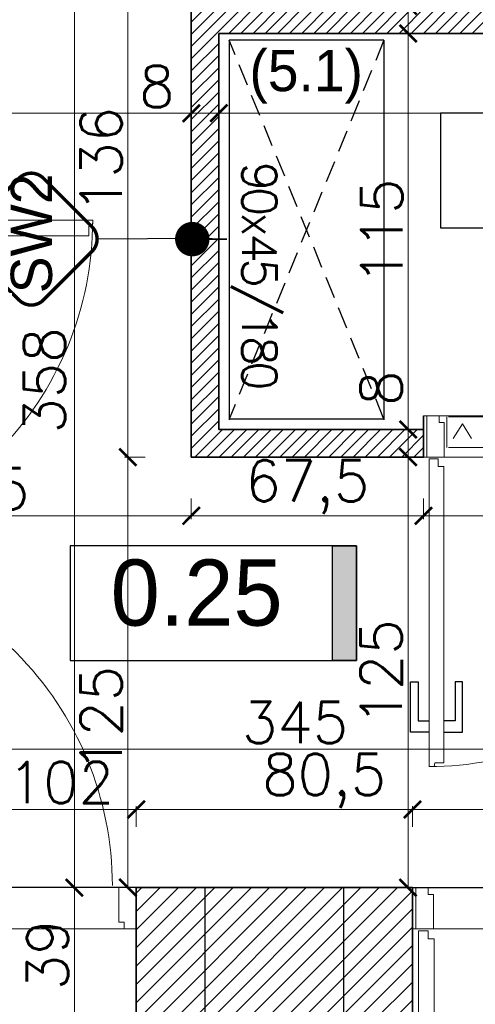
# Model space of a CAD drawing. Header units: millimetres. Extents: x -587 to 33545, y -26688 to 22494.
# Tile 151 of 256: x 9334 to 9467, y 10806 to 11092. Entities that reach past the tile are written whole.
import ezdxf
from ezdxf.lldxf.tags import DXFTag

# ---------------------------------------------------------------- set-up
doc = ezdxf.new("R2010")
doc.units = ezdxf.units.MM
doc.header["$MEASUREMENT"] = 0
doc.linetypes.add('DASHED2', pattern=[9.525, 6.35, -3.175])
for name, color, linetype, lineweight in [('_IS_EKO_kratki transferowe', 160, 'Continuous', 15), ('A_istniejące ściany', 7, 'Continuous', 35), ('A_l.przerywana', 250, 'ICAD_ISO03W100', 9), ('A_projektowane sciany', 5, 'Continuous', 35), ('l.wypełnien', 253, 'Continuous', 5), ('wymiarowanie', 176, 'Continuous', 9)]:
    doc.layers.add(name, color=color, linetype=linetype, lineweight=lineweight)
for name, color, linetype in [('D-opis-elewacja', 104, 'Continuous'), ('D-opis-elewacje', 104, 'Continuous'), ('stolarka', 1, 'Continuous'), ('tabelki opis', 7, 'Continuous'), ('TECHNOLOGIA KUCHNI', 3, 'Continuous')]:
    doc.layers.add(name, color=color, linetype=linetype)
doc.styles.add('ROMANS', font='romans')
doc.styles.add('styl2', font='simplex.shx')
tags = doc.linetypes.add('ICAD_ISO03W100', pattern=[30, 12, -18]).pattern_tags.tags
tags[6:7] = [DXFTag(74, 4), DXFTag(75, 0), DXFTag(340, '0'), DXFTag(46, 1.0), DXFTag(50, 0.0), DXFTag(44, 0.0), DXFTag(45, 0.0)]
tags[4:5] = [DXFTag(74, 4), DXFTag(75, 0), DXFTag(340, '0'), DXFTag(46, 1.0), DXFTag(50, 0.0), DXFTag(44, 0.0), DXFTag(45, 0.0)]
doc.dimstyles.new('Skala 1-50', dxfattribs={"dimtxt": 12, "dimasz": 5, "dimexe": 1, "dimexo": 1, "dimgap": 1.5, "dimtad": 1, "dimdec": 1, "dimrnd": 0.5, "dimtxsty": 'styl2', "dimblk": 'ARCHTICK', "dimcen": 5, "dimadec": 0, "dimazin": 0, "dimtfac": 1, "dimtdec": 1, "dimtmove": 1, "dimatfit": 3, "dimldrblk": 'ARCHTICK', "dimfxl": 5, "dimfxlon": 1, "dimlwd": -1, "dimlwe": -1, "dimarcsym": 0})

# ---------------------------------------------------------------- blocks, each defined once
blk = doc.blocks.new('_ArchTick')
at = {"color": 0, "linetype": 'ByBlock', "const_width": 0.15}
blk.add_lwpolyline([(-0.5, -0.5), (0.5, 0.5)], dxfattribs=at)
blk = doc.blocks.new('*D5640')
at = {"layer": 'Defpoints', "color": 0}
for p in [(9384.19, 11064.43), (9259.19, 11050.49), (9384.19, 11046.82)]:
    blk.add_point(p, dxfattribs=at)
at = {"layer": 'wymiarowanie', "color": 0}
for p, q in [((9259.19, 11059.43), (9259.19, 11065.43)), ((9259.19, 11064.43), (9384.19, 11064.43)), ((9384.19, 11059.43), (9384.19, 11065.43))]:
    blk.add_line(p, q, dxfattribs=at)
at = {"layer": 'wymiarowanie', "color": 0, "xscale": 5, "yscale": 5, "zscale": 5, "rotation": 180}
blk.add_blockref('_ArchTick', (9259.19, 11064.43), dxfattribs=at)
at = {"layer": 'wymiarowanie', "color": 0, "xscale": 5, "yscale": 5, "zscale": 5}
blk.add_blockref('_ArchTick', (9384.19, 11064.43), dxfattribs=at)
at = {"layer": 'wymiarowanie', "color": 0, "insert": (9316.77, 11072.23), "char_height": 12, "attachment_point": 5, "style": 'styl2'}
blk.add_mtext('125', dxfattribs=at)
blk = doc.blocks.new('*D5641')
at = {"layer": 'Defpoints', "color": 0}
for p in [(9392.19, 11064.43), (9392.19, 11051.26), (9384.19, 11046.82)]:
    blk.add_point(p, dxfattribs=at)
at = {"layer": 'wymiarowanie', "color": 0}
for p, q in [((9384.19, 11059.43), (9384.19, 11065.43)), ((9384.19, 11064.43), (9392.19, 11064.43)), ((9392.19, 11059.43), (9392.19, 11065.43))]:
    blk.add_line(p, q, dxfattribs=at)
at = {"layer": 'wymiarowanie', "color": 0, "xscale": 5, "yscale": 5, "zscale": 5, "rotation": 180}
blk.add_blockref('_ArchTick', (9384.19, 11064.43), dxfattribs=at)
at = {"layer": 'wymiarowanie', "color": 0, "xscale": 5, "yscale": 5, "zscale": 5}
blk.add_blockref('_ArchTick', (9392.19, 11064.43), dxfattribs=at)
at = {"layer": 'wymiarowanie', "color": 0, "insert": (9374.16, 11072.23), "char_height": 12, "attachment_point": 5, "style": 'styl2'}
blk.add_mtext('8', dxfattribs=at)
blk = doc.blocks.new('*D5642')
at = {"layer": 'Defpoints', "color": 0}
for p in [(9604.19, 11064.43), (9392.19, 11051.26), (9604.19, 11035.77)]:
    blk.add_point(p, dxfattribs=at)
at = {"layer": 'wymiarowanie', "color": 0}
for p, q in [((9392.19, 11059.43), (9392.19, 11065.43)), ((9392.19, 11064.43), (9604.19, 11064.43)), ((9604.19, 11059.43), (9604.19, 11065.43))]:
    blk.add_line(p, q, dxfattribs=at)
at = {"layer": 'wymiarowanie', "color": 0, "xscale": 5, "yscale": 5, "zscale": 5, "rotation": 180}
blk.add_blockref('_ArchTick', (9392.19, 11064.43), dxfattribs=at)
at = {"layer": 'wymiarowanie', "color": 0, "xscale": 5, "yscale": 5, "zscale": 5}
blk.add_blockref('_ArchTick', (9604.19, 11064.43), dxfattribs=at)
at = {"layer": 'wymiarowanie', "color": 0, "insert": (9498.19, 11072.08), "char_height": 12, "attachment_point": 5, "style": 'styl2'}
blk.add_mtext('212', dxfattribs=at)
blk = doc.blocks.new('*D5897')
at = {"layer": 'Defpoints', "color": 0}
for p in [(9449.19, 11095.59), (9447.18, 11087.59), (9463.78, 11087.59)]:
    blk.add_point(p, dxfattribs=at)
at = {"layer": 'wymiarowanie', "color": 0}
for p, q in [((9447.18, 11095.59), (9447.18, 11116.07)), ((9448.19, 11095.59), (9446.18, 11095.59)), ((9447.18, 11095.59), (9447.18, 11087.59)), ((9452.18, 11087.59), (9446.18, 11087.59))]:
    blk.add_line(p, q, dxfattribs=at)
at = {"layer": 'wymiarowanie', "color": 0, "xscale": 5, "yscale": 5, "zscale": 5}
for p, rotation in [((9447.18, 11095.59), 90), ((9447.18, 11087.59), 270)]:
    blk.add_blockref('_ArchTick', p, dxfattribs=dict(at, rotation=rotation))
at = {"layer": 'wymiarowanie', "color": 0, "insert": (9439.38, 11110.51), "char_height": 12, "attachment_point": 5, "rotation": 90, "style": 'styl2'}
blk.add_mtext('8', dxfattribs=at)
blk = doc.blocks.new('*D5898')
at = {"layer": 'Defpoints', "color": 0}
for p in [(9463.78, 11087.59), (9437.46, 10972.59), (9447.18, 10972.59)]:
    blk.add_point(p, dxfattribs=at)
at = {"layer": 'wymiarowanie', "color": 0}
for p, q in [((9452.18, 11087.59), (9446.18, 11087.59)), ((9447.18, 11087.59), (9447.18, 10972.59)), ((9442.18, 10972.59), (9448.18, 10972.59))]:
    blk.add_line(p, q, dxfattribs=at)
at = {"layer": 'wymiarowanie', "color": 0, "xscale": 5, "yscale": 5, "zscale": 5}
for p, rotation in [((9447.18, 11087.59), 90), ((9447.18, 10972.59), 270)]:
    blk.add_blockref('_ArchTick', p, dxfattribs=dict(at, rotation=rotation))
at = {"layer": 'wymiarowanie', "color": 0, "insert": (9439.53, 11030.09), "char_height": 12, "attachment_point": 5, "rotation": 90, "style": 'styl2'}
blk.add_mtext('115', dxfattribs=at)
blk = doc.blocks.new('*D5899')
at = {"layer": 'Defpoints', "color": 0}
for p in [(9437.46, 10972.59), (9417.91, 10964.59), (9447.18, 10964.59)]:
    blk.add_point(p, dxfattribs=at)
at = {"layer": 'wymiarowanie', "color": 0}
for p, q in [((9447.18, 10972.59), (9447.18, 10990.15)), ((9442.18, 10972.59), (9448.18, 10972.59)), ((9447.18, 10972.59), (9447.18, 10964.59)), ((9442.18, 10964.59), (9448.18, 10964.59))]:
    blk.add_line(p, q, dxfattribs=at)
at = {"layer": 'wymiarowanie', "color": 0, "xscale": 5, "yscale": 5, "zscale": 5}
for p, rotation in [((9447.18, 10972.59), 90), ((9447.18, 10964.59), 270)]:
    blk.add_blockref('_ArchTick', p, dxfattribs=dict(at, rotation=rotation))
at = {"layer": 'wymiarowanie', "color": 0, "insert": (9439.38, 10984.59), "char_height": 12, "attachment_point": 5, "rotation": 90, "style": 'styl2'}
blk.add_mtext('8', dxfattribs=at)
blk = doc.blocks.new('*D5900')
at = {"layer": 'Defpoints', "color": 0}
for p in [(9417.91, 10964.59), (9425.97, 10839.59), (9447.18, 10839.59)]:
    blk.add_point(p, dxfattribs=at)
at = {"layer": 'wymiarowanie', "color": 0}
for p, q in [((9442.18, 10964.59), (9448.18, 10964.59)), ((9447.18, 10964.59), (9447.18, 10839.59)), ((9442.18, 10839.59), (9448.18, 10839.59))]:
    blk.add_line(p, q, dxfattribs=at)
at = {"layer": 'wymiarowanie', "color": 0, "xscale": 5, "yscale": 5, "zscale": 5}
for p, rotation in [((9447.18, 10964.59), 90), ((9447.18, 10839.59), 270)]:
    blk.add_blockref('_ArchTick', p, dxfattribs=dict(at, rotation=rotation))
at = {"layer": 'wymiarowanie', "color": 0, "insert": (9439.38, 10902.09), "char_height": 12, "attachment_point": 5, "rotation": 90, "style": 'styl2'}
blk.add_mtext('125', dxfattribs=at)
blk = doc.blocks.new('*D5903')
at = {"layer": 'Defpoints', "color": 0}
for p in [(9383.33, 11197.59), (9350.2, 10839.59), (9384.19, 10839.59)]:
    blk.add_point(p, dxfattribs=at)
at = {"layer": 'wymiarowanie', "color": 0}
for p, q in [((9355.2, 11197.59), (9349.2, 11197.59)), ((9350.2, 11197.59), (9350.2, 10839.59)), ((9355.2, 10839.59), (9349.2, 10839.59))]:
    blk.add_line(p, q, dxfattribs=at)
at = {"layer": 'wymiarowanie', "color": 0, "xscale": 5, "yscale": 5, "zscale": 5}
for p, rotation in [((9350.2, 11197.59), 90), ((9350.2, 10839.59), 270)]:
    blk.add_blockref('_ArchTick', p, dxfattribs=dict(at, rotation=rotation))
at = {"layer": 'wymiarowanie', "color": 0, "insert": (9341.53, 10986.86), "char_height": 12, "attachment_point": 5, "rotation": 90, "style": 'styl2'}
blk.add_mtext('358', dxfattribs=at)
blk = doc.blocks.new('*D5910')
at = {"layer": 'Defpoints', "color": 0}
for p in [(9259.19, 10892.08), (9604.19, 10892.08), (9259.19, 10879.75)]:
    blk.add_point(p, dxfattribs=at)
at = {"layer": 'wymiarowanie', "color": 0}
for p, q in [((9259.19, 10884.75), (9259.19, 10878.75)), ((9604.19, 10884.75), (9604.19, 10878.75)), ((9604.19, 10879.75), (9259.19, 10879.75))]:
    blk.add_line(p, q, dxfattribs=at)
at = {"layer": 'wymiarowanie', "color": 0, "xscale": 5, "yscale": 5, "zscale": 5, "rotation": 180}
blk.add_blockref('_ArchTick', (9259.19, 10879.75), dxfattribs=at)
at = {"layer": 'wymiarowanie', "color": 0, "xscale": 5, "yscale": 5, "zscale": 5}
blk.add_blockref('_ArchTick', (9604.19, 10879.75), dxfattribs=at)
at = {"layer": 'wymiarowanie', "color": 0, "insert": (9414.33, 10887.55), "char_height": 12, "attachment_point": 5, "style": 'styl2'}
blk.add_mtext('345', dxfattribs=at)
blk = doc.blocks.new('*D5983')
at = {"layer": 'Defpoints', "color": 0}
for p in [(9384.19, 10964.59), (9259.19, 10960.15), (9384.19, 10947.54)]:
    blk.add_point(p, dxfattribs=at)
at = {"layer": 'wymiarowanie', "color": 0}
for p, q in [((9259.19, 10952.54), (9259.19, 10946.54)), ((9384.19, 10952.54), (9384.19, 10946.54)), ((9259.19, 10947.54), (9384.19, 10947.54))]:
    blk.add_line(p, q, dxfattribs=at)
at = {"layer": 'wymiarowanie', "color": 0, "xscale": 5, "yscale": 5, "zscale": 5, "rotation": 180}
blk.add_blockref('_ArchTick', (9259.19, 10947.54), dxfattribs=at)
at = {"layer": 'wymiarowanie', "color": 0, "xscale": 5, "yscale": 5, "zscale": 5}
blk.add_blockref('_ArchTick', (9384.19, 10947.54), dxfattribs=at)
at = {"layer": 'wymiarowanie', "color": 0, "insert": (9321.69, 10955.35), "char_height": 12, "attachment_point": 5, "style": 'styl2'}
blk.add_mtext('125', dxfattribs=at)
blk = doc.blocks.new('*D5984')
at = {"layer": 'Defpoints', "color": 0}
for p in [(9451.64, 10968.31), (9384.19, 10964.59), (9451.64, 10947.54)]:
    blk.add_point(p, dxfattribs=at)
at = {"layer": 'wymiarowanie', "color": 0}
for p, q in [((9384.19, 10952.54), (9384.19, 10946.54)), ((9451.64, 10952.54), (9451.64, 10946.54)), ((9384.19, 10947.54), (9451.64, 10947.54))]:
    blk.add_line(p, q, dxfattribs=at)
at = {"layer": 'wymiarowanie', "color": 0, "xscale": 5, "yscale": 5, "zscale": 5, "rotation": 180}
blk.add_blockref('_ArchTick', (9384.19, 10947.54), dxfattribs=at)
at = {"layer": 'wymiarowanie', "color": 0, "xscale": 5, "yscale": 5, "zscale": 5}
blk.add_blockref('_ArchTick', (9451.64, 10947.54), dxfattribs=at)
at = {"layer": 'wymiarowanie', "color": 0, "insert": (9417.91, 10955.9), "char_height": 12, "attachment_point": 5, "style": 'styl2'}
blk.add_mtext('67,5', dxfattribs=at)
blk = doc.blocks.new('*D5985')
at = {"layer": 'Defpoints', "color": 0}
for p in [(9543.64, 10970.59), (9451.64, 10968.31), (9543.64, 10947.54)]:
    blk.add_point(p, dxfattribs=at)
at = {"layer": 'wymiarowanie', "color": 0}
for p, q in [((9451.64, 10952.54), (9451.64, 10946.54)), ((9543.64, 10952.54), (9543.64, 10946.54)), ((9451.64, 10947.54), (9543.64, 10947.54))]:
    blk.add_line(p, q, dxfattribs=at)
at = {"layer": 'wymiarowanie', "color": 0, "xscale": 5, "yscale": 5, "zscale": 5, "rotation": 180}
blk.add_blockref('_ArchTick', (9451.64, 10947.54), dxfattribs=at)
at = {"layer": 'wymiarowanie', "color": 0, "xscale": 5, "yscale": 5, "zscale": 5}
blk.add_blockref('_ArchTick', (9543.64, 10947.54), dxfattribs=at)
at = {"layer": 'wymiarowanie', "color": 0, "insert": (9497.64, 10955.35), "char_height": 12, "attachment_point": 5, "style": 'styl2'}
blk.add_mtext('92', dxfattribs=at)
blk = doc.blocks.new('*D5988')
at = {"layer": 'Defpoints', "color": 0}
for p in [(9368.19, 10862.28), (9266.19, 10839.59), (9368.19, 10839.59)]:
    blk.add_point(p, dxfattribs=at)
at = {"layer": 'wymiarowanie', "color": 0}
for p, q in [((9266.19, 10857.28), (9266.19, 10863.28)), ((9266.19, 10862.28), (9368.19, 10862.28)), ((9368.19, 10857.28), (9368.19, 10863.28))]:
    blk.add_line(p, q, dxfattribs=at)
at = {"layer": 'wymiarowanie', "color": 0, "xscale": 5, "yscale": 5, "zscale": 5, "rotation": 180}
blk.add_blockref('_ArchTick', (9266.19, 10862.28), dxfattribs=at)
at = {"layer": 'wymiarowanie', "color": 0, "xscale": 5, "yscale": 5, "zscale": 5}
blk.add_blockref('_ArchTick', (9368.19, 10862.28), dxfattribs=at)
at = {"layer": 'wymiarowanie', "color": 0, "insert": (9346.3, 10870.08), "char_height": 12, "attachment_point": 5, "style": 'styl2'}
blk.add_mtext('102', dxfattribs=at)
blk = doc.blocks.new('*D5989')
at = {"layer": 'Defpoints', "color": 0}
for p in [(9448.47, 10862.28), (9368.19, 10839.59), (9448.47, 10839.59)]:
    blk.add_point(p, dxfattribs=at)
at = {"layer": 'wymiarowanie', "color": 0}
for p, q in [((9368.19, 10857.28), (9368.19, 10863.28)), ((9368.19, 10862.28), (9448.47, 10862.28)), ((9448.47, 10857.28), (9448.47, 10863.28))]:
    blk.add_line(p, q, dxfattribs=at)
at = {"layer": 'wymiarowanie', "color": 0, "xscale": 5, "yscale": 5, "zscale": 5, "rotation": 180}
blk.add_blockref('_ArchTick', (9368.19, 10862.28), dxfattribs=at)
at = {"layer": 'wymiarowanie', "color": 0, "xscale": 5, "yscale": 5, "zscale": 5}
blk.add_blockref('_ArchTick', (9448.47, 10862.28), dxfattribs=at)
at = {"layer": 'wymiarowanie', "color": 0, "insert": (9422.8, 10870.63), "char_height": 12, "attachment_point": 5, "style": 'styl2'}
blk.add_mtext('80,5', dxfattribs=at)
blk = doc.blocks.new('*D5990')
at = {"layer": 'Defpoints', "color": 0}
for p in [(9550.47, 10862.28), (9448.47, 10839.59), (9550.47, 10839.59)]:
    blk.add_point(p, dxfattribs=at)
at = {"layer": 'wymiarowanie', "color": 0}
for p, q in [((9448.47, 10857.28), (9448.47, 10863.28)), ((9448.47, 10862.28), (9550.47, 10862.28)), ((9550.47, 10857.28), (9550.47, 10863.28))]:
    blk.add_line(p, q, dxfattribs=at)
at = {"layer": 'wymiarowanie', "color": 0, "xscale": 5, "yscale": 5, "zscale": 5, "rotation": 180}
blk.add_blockref('_ArchTick', (9448.47, 10862.28), dxfattribs=at)
at = {"layer": 'wymiarowanie', "color": 0, "xscale": 5, "yscale": 5, "zscale": 5}
blk.add_blockref('_ArchTick', (9550.47, 10862.28), dxfattribs=at)
at = {"layer": 'wymiarowanie', "color": 0, "insert": (9520.89, 10870.08), "char_height": 12, "attachment_point": 5, "style": 'styl2'}
blk.add_mtext('102', dxfattribs=at)
blk = doc.blocks.new('*D6151')
at = {"layer": 'Defpoints', "color": 0}
for p in [(9368.19, 10839.59), (9350.2, 10800.59), (9368.19, 10800.59)]:
    blk.add_point(p, dxfattribs=at)
at = {"layer": 'wymiarowanie', "color": 0}
for p, q in [((9355.2, 10839.59), (9349.2, 10839.59)), ((9350.2, 10839.59), (9350.2, 10800.59)), ((9355.2, 10800.59), (9349.2, 10800.59))]:
    blk.add_line(p, q, dxfattribs=at)
at = {"layer": 'wymiarowanie', "color": 0, "xscale": 5, "yscale": 5, "zscale": 5}
for p, rotation in [((9350.2, 10839.59), 90), ((9350.2, 10800.59), 270)]:
    blk.add_blockref('_ArchTick', p, dxfattribs=dict(at, rotation=rotation))
at = {"layer": 'wymiarowanie', "color": 0, "insert": (9342.4, 10820.09), "char_height": 12, "attachment_point": 5, "rotation": 90, "style": 'styl2'}
blk.add_mtext('39', dxfattribs=at)
blk = doc.blocks.new('*D6157')
at = {"layer": 'Defpoints', "color": 0}
for p in [(9365.76, 10964.59), (9388.19, 10964.59), (9388.19, 10839.59)]:
    blk.add_point(p, dxfattribs=at)
at = {"layer": 'wymiarowanie', "color": 0}
for p, q in [((9370.76, 10964.59), (9364.76, 10964.59)), ((9365.76, 10839.59), (9365.76, 10964.59)), ((9370.76, 10839.59), (9364.76, 10839.59))]:
    blk.add_line(p, q, dxfattribs=at)
at = {"layer": 'wymiarowanie', "color": 0, "xscale": 5, "yscale": 5, "zscale": 5}
for p, rotation in [((9365.76, 10964.59), 90), ((9365.76, 10839.59), 270)]:
    blk.add_blockref('_ArchTick', p, dxfattribs=dict(at, rotation=rotation))
at = {"layer": 'wymiarowanie', "color": 0, "insert": (9357.96, 10888.58), "char_height": 12, "attachment_point": 5, "rotation": 90, "style": 'styl2'}
blk.add_mtext('125', dxfattribs=at)
blk = doc.blocks.new('*D6158')
at = {"layer": 'Defpoints', "color": 0}
for p in [(9365.76, 11100.59), (9388.02, 11100.59), (9388.19, 10964.59)]:
    blk.add_point(p, dxfattribs=at)
at = {"layer": 'wymiarowanie', "color": 0}
for p, q in [((9370.76, 11100.59), (9364.76, 11100.59)), ((9365.76, 10964.59), (9365.76, 11100.59)), ((9370.76, 10964.59), (9364.76, 10964.59))]:
    blk.add_line(p, q, dxfattribs=at)
at = {"layer": 'wymiarowanie', "color": 0, "xscale": 5, "yscale": 5, "zscale": 5}
for p, rotation in [((9365.76, 11100.59), 90), ((9365.76, 10964.59), 270)]:
    blk.add_blockref('_ArchTick', p, dxfattribs=dict(at, rotation=rotation))
at = {"layer": 'wymiarowanie', "color": 0, "insert": (9357.96, 11050.87), "char_height": 12, "attachment_point": 5, "rotation": 90, "style": 'styl2'}
blk.add_mtext('136', dxfattribs=at)
blk = doc.blocks.new('_Dot')
at = {"color": 0, "linetype": 'ByBlock', "lineweight": -2}
blk.add_line((-0.5, 0), (-1, 0), dxfattribs=at)
at = {"color": 0, "linetype": 'ByBlock', "const_width": 0.5}
blk.add_lwpolyline([(-0.25, 0, 1), (0.25, 0, 1)], format="xyb", close=True, dxfattribs=at)
blk = doc.blocks.new('kratki nawiewne')
at = {"layer": '_IS_EKO_kratki transferowe', "color": 252}
for p, q in [((9281.01, 11206.53), (9281.01, 11197.62)), ((9281.01, 11206.53), (9281.01, 11197.62)), ((9358.09, 11206.51), (9281.51, 11206.51)), ((9358.09, 11197.61), (9358.09, 11206.51)), ((9281.51, 11197.61), (9358.09, 11197.61)), ((9281.51, 11197.61), (9358.09, 11197.61)), ((9318.82, 11183.33), (9320.6, 11187.6)), ((9318.82, 11183.33), (9320.6, 11187.6)), ((9322.38, 11183.33), (9320.6, 11187.6)), ((9322.38, 11183.33), (9320.6, 11187.6)), ((9318.82, 11183.33), (9322.38, 11183.33)), ((9318.82, 11183.33), (9322.38, 11183.33)), ((9320.35, 11175.71), (9320.35, 11183.33)), ((9320.35, 11164.15), (9320.35, 11183.33))]:
    blk.add_line(p, q, dxfattribs=at)
at = {"layer": '_IS_EKO_kratki transferowe', "color": 252, "lineweight": 15}
for p, q in [((9285.5, 11204.53), (9282.84, 11200.22)), ((9285.5, 11204.53), (9282.84, 11200.22)), ((9285.5, 11204.53), (9288.16, 11200.22)), ((9285.5, 11204.53), (9288.16, 11200.22)), ((9300.47, 11204.53), (9297.81, 11200.22)), ((9300.47, 11204.53), (9297.81, 11200.22)), ((9300.47, 11204.53), (9303.13, 11200.22)), ((9300.47, 11204.53), (9303.13, 11200.22)), ((9315.44, 11204.53), (9312.78, 11200.22)), ((9315.44, 11204.53), (9312.78, 11200.22)), ((9315.44, 11204.53), (9318.11, 11200.22)), ((9315.44, 11204.53), (9318.11, 11200.22)), ((9330.91, 11204.51), (9328.25, 11200.2)), ((9330.91, 11204.51), (9328.25, 11200.2)), ((9330.91, 11204.51), (9333.57, 11200.2)), ((9330.91, 11204.51), (9333.57, 11200.2)), ((9345.89, 11204.51), (9343.22, 11200.2)), ((9345.89, 11204.51), (9343.22, 11200.2)), ((9345.89, 11204.51), (9348.55, 11200.2)), ((9345.89, 11204.51), (9348.55, 11200.2))]:
    blk.add_line(p, q, dxfattribs=at)

msp = doc.modelspace()

# ---------------------------------------------------------------- hatches: boundary and pattern name
at = {"layer": 'l.wypełnien'}
h = msp.add_hatch(dxfattribs=at)
h.set_pattern_fill('ANSI31', color=5, scale=20, style=0)
h.set_pattern_definition([(45, (0, 6.0705), (-1.76776695, 1.76776695), [])])
h.paths.add_polyline_path([(9094.19, 10839.59), (9094.19, 11060.39), (9235.19, 11060.39), (9235.19, 11072.39), (9077.19, 11072.39), (9077.19, 11060.39), (9082.19, 11060.39), (9082.19, 10952.59), (9077.19, 10952.59), (9077.19, 10944.59), (9082.19, 10944.59), (9082.19, 10839.59), (9094.19, 10839.59)])
h.paths.add_polyline_path([(9384.19, 10964.59), (9451.64, 10964.59), (9451.64, 10972.59), (9392.19, 10972.59), (9392.19, 11087.59), (9604.19, 11087.59), (9604.19, 11095.59), (9392.19, 11095.59), (9392.19, 11100.59), (9384.19, 11100.59)])
h.paths.add_polyline_path([(9612.19, 11011.5), (9645.19, 11011.5), (9645.19, 10996.39), (9645.19, 10984.39), (9645.19, 10957.39), (9604.19, 10957.39), (9604.19, 10964.59), (9543.64, 10964.59), (9543.64, 10972.59), (9604.19, 10972.59), (9604.19, 11024.5), (9612.19, 11024.5)])
h.paths.add_polyline_path([(8932.19, 11060.39), (8975.19, 11060.39), (8975.19, 11072.39), (8932.19, 11072.39)])
h.paths.add_polyline_path([(8932.19, 10944.59), (8985.19, 10944.59), (8985.19, 10952.59), (8932.19, 10952.59)])
h = msp.add_hatch(dxfattribs=at)
h.set_pattern_fill('ANSI31', color=256, scale=30, style=0)
h.set_pattern_definition([(45, (0, 6.0705), (-2.6516504, 2.6516504), [])])
h.paths.add_polyline_path([(8887.19, 10290.91), (8887.19, 10545.87), (8932.19, 10545.87), (8932.19, 10408.59), (9059.57, 10408.59), (9368.19, 10408.59), (9394.23, 10408.59), (9416.72, 10408.59), (9416.72, 10365.41), (9405.31, 10365.41), (9376.25, 10365.41), (8932.19, 10365.41), (8932.19, 10290.91)])
h.paths.add_polyline_path([(9871.19, 10808.06), (9871.19, 10798.06), (9878.23, 10798.06), (9890.23, 10798.06), (10052.23, 10798.06), (10052.23, 10570.59), (10066.23, 10570.59), (10066.23, 10712.07), (10066.23, 10718), (10066.23, 10718.06), (10066.23, 10734.81), (10066.23, 10771.31), (10066.23, 10782.07), (10066.23, 10788), (10066.23, 10788.06), (10066.23, 10788), (10066.23, 10782.07), (10066.22, 10782.07), (10066.23, 10788), (10066.23, 10788.06), (10066.23, 10798.06), (10125.49, 10798.06), (10125.49, 10814.15), (10125.49, 10826), (10125.49, 10840.39), (10058.81, 10840.39), (9924.19, 10840.39), (9924.19, 10868.39), (9879.19, 10868.39), (9879.19, 10840.39), (9871.19, 10840.39), (9871.19, 10808.06)])
h.paths.add_polyline_path([(9570.47, 10800.59), (9731.23, 10800.59), (9731.23, 10737.59), (9748.23, 10737.59), (9748.23, 10800.06), (9768.19, 10800.06), (9768.19, 10808.06), (9781.19, 10808.06), (9781.19, 10840.39), (9769.78, 10840.39), (9645.19, 10840.39), (9645.19, 10839.59), (9604.19, 10839.59), (9570.47, 10839.59)])
h.paths.add_polyline_path([(9394.23, 10800.59), (9428.47, 10800.59), (9428.47, 10839.59), (9388.19, 10839.59), (9388.19, 10800.59), (9394.23, 10800.59)])
h.paths.add_polyline_path([(9428.47, 10800.59), (9428.47, 10839.59), (9448.47, 10839.59), (9448.47, 10800.59)])
h.paths.add_polyline_path([(9550.47, 10800.59), (9570.47, 10800.59), (9570.47, 10839.59), (9550.47, 10839.59)])
h.paths.add_polyline_path([(9368.19, 10800.59), (9388.19, 10800.59), (9388.19, 10839.59), (9368.19, 10839.59)])
h.paths.add_polyline_path([(9604.19, 10839.59), (9604.19, 10855.39), (9645.19, 10855.39), (9645.19, 10839.59)])
h.paths.add_polyline_path([(9368.19, 10428.59), (9368.19, 10408.59), (9394.23, 10408.59), (9394.23, 10428.59)])
h.paths.add_polyline_path([(9368.19, 10780.59), (9394.23, 10780.59), (9394.23, 10800.59), (9368.19, 10800.59)])
at = {"layer": 'tabelki opis'}
msp.add_hatch(color=252, dxfattribs=at).paths.add_polyline_path([(9432.18, 10905.55), (9432.18, 10938.81), (9425.22, 10938.81), (9425.22, 10905.55)])

# ---------------------------------------------------------------- linework, layer by layer
at = {"color": 7}
for p, q in [((9440.17, 11085.63), (9395.17, 11085.63)), ((9395.17, 11085.63), (9395.17, 10975.38)), ((9440.17, 11085.63), (9440.17, 10975.38)), ((9440.17, 10975.59), (9395.17, 10975.59))]:
    msp.add_line(p, q, dxfattribs=at)
at = {"color": 5, "lineweight": 9}
for points in [[(9457.69, 10974.62), (9456.17, 10974.62), (9456.17, 10976.59), (9452.64, 10976.59), (9452.64, 10964.59), (9457.69, 10964.59), (9457.69, 10974.62)], [(9363.14, 10829.57), (9364.65, 10829.57), (9364.65, 10827.59), (9368.19, 10827.59), (9368.19, 10839.59), (9363.14, 10839.59), (9363.14, 10829.57)], [(9454.52, 10837.62), (9453.01, 10837.62), (9453.01, 10839.59), (9449.47, 10839.59), (9449.47, 10827.59), (9454.52, 10827.59), (9454.52, 10837.62)]]:
    msp.add_lwpolyline(points, dxfattribs=at)
at = {"layer": 'A_istniejące ściany', "color": 7}
msp.add_line((9448.47, 10800.59), (9448.47, 10839.59), dxfattribs=at)
for points in [[(9448.47, 10839.59), (9368.19, 10839.59)], [(9368.19, 10839.59), (9368.19, 10780.59), (9394.23, 10780.59), (9394.23, 10800.59)]]:
    msp.add_lwpolyline(points, dxfattribs=at)
at = {"layer": 'A_l.przerywana', "color": 5, "ltscale": 0.3}
for points in [[(9543.64, 10964.59), (9543.64, 10976.59), (9451.64, 10976.59), (9451.64, 10964.59)], [(9368.19, 10839.59), (9368.19, 10827.59), (9266.19, 10827.59), (9266.19, 10839.59)], [(9550.47, 10839.59), (9550.47, 10827.59), (9448.47, 10827.59), (9448.47, 10839.59)]]:
    msp.add_lwpolyline(points, close=True, dxfattribs=at)
at = {"layer": 'A_l.przerywana', "color": 5, "lineweight": 30, "ltscale": 0.3}
for points in [[(9246.19, 10800.59), (9388.19, 10800.59), (9388.19, 10839.59), (9246.19, 10839.59)], [(9428.47, 10839.59), (9570.47, 10839.59), (9570.47, 10800.59), (9428.47, 10800.59)]]:
    msp.add_lwpolyline(points, close=True, dxfattribs=at)
at = {"layer": 'A_projektowane sciany', "color": 5}
for p, q in [((9384.19, 10964.59), (9384.19, 11101.39)), ((9392.19, 10972.59), (9392.19, 11087.59)), ((9604.19, 11087.59), (9392.19, 11087.59)), ((9451.64, 10972.59), (9392.19, 10972.59)), ((9451.64, 10964.59), (9384.19, 10964.59))]:
    msp.add_line(p, q, dxfattribs=at)
at = {"layer": 'A_projektowane sciany', "color": 7}
msp.add_line((9451.64, 10976.59), (9451.64, 10964.59), dxfattribs=at)
at = {"layer": 'D-opis-elewacja', "color": 5}
msp.add_lwpolyline([(9394.47, 11027.88), (9386.04, 11028.11), (9356.82, 11027.88)], dxfattribs=at)
at = {"layer": 'D-opis-elewacje', "color": 5, "const_width": 1}
msp.add_lwpolyline([(9341.21, 11010.2), (9355.35, 11024.35, 0.414214), (9355.35, 11031.42), (9341.21, 11045.56, 0.414214), (9334.14, 11045.56), (9320, 11031.42, 0.414214), (9320, 11024.35), (9334.14, 11010.2, 0.414214)], format="xyb", close=True, dxfattribs=at)
at = {"layer": 'stolarka', "color": 5, "lineweight": 9}
for points in [[(9259.76, 11030.55), (9259.76, 11033.34), (9355.53, 11033.34), (9355.52, 11031.83), (9354.37, 11031.65), (9354.37, 11028.81), (9262.06, 11028.81), (9262.06, 11030.55), (9259.76, 11030.55)], [(9455.93, 10964.06), (9453.34, 10964.06), (9453.34, 10874.71), (9454.74, 10874.72), (9454.91, 10875.79), (9457.56, 10875.79), (9457.56, 10961.91), (9455.93, 10961.91), (9455.93, 10964.06)], [(9453.01, 10827.02), (9450.22, 10827.02), (9450.22, 10731.25), (9451.72, 10731.26), (9451.9, 10732.41), (9454.75, 10732.41), (9454.75, 10824.72), (9453.01, 10824.72), (9453.01, 10827.02)]]:
    msp.add_lwpolyline(points, dxfattribs=at)
at = {"layer": 'stolarka', "color": 5}
for points in [[(9453.34, 10884.76), (9447.92, 10884.76), (9447.92, 10899.37), (9450.09, 10899.37), (9450.09, 10888.01), (9453.34, 10888.01)], [(9457.56, 10884.76), (9462.97, 10884.76), (9462.97, 10899.37), (9460.81, 10899.37), (9460.81, 10888.01), (9457.56, 10888.01)]]:
    msp.add_lwpolyline(points, dxfattribs=at)
at = {"layer": 'stolarka', "color": 5, "linetype": 'ICAD_ISO03W100', "lineweight": 13, "ltscale": 0.3}
for centre, radius, start, end in [((9259.76, 11033.34), 95.77, 270.0003, 0.0531), ((9453.33, 10964.06), 89.35, 269.9469, 359.9997), ((9265.47, 10840.17), 95.77, 0.0003, 90.0531), ((9450.22, 10827.02), 95.77, 269.9469, 359.9997)]:
    msp.add_arc(centre, radius, start, end, dxfattribs=at)
at = {"layer": 'tabelki opis', "color": 7}
for points in [[(9539.77, 11064.43), (9456.61, 11064.43), (9456.61, 11031.16), (9539.77, 11031.16), (9539.77, 11064.43)], [(9432.18, 10938.81), (9349.02, 10938.81), (9349.02, 10905.55), (9432.18, 10905.55), (9432.18, 10938.81)]]:
    msp.add_lwpolyline(points, dxfattribs=at)
at = {"layer": 'tabelki opis'}
msp.add_lwpolyline([(9432.18, 10905.55), (9425.22, 10905.55), (9425.22, 10938.81), (9432.18, 10938.81)], close=True, dxfattribs=at)
at = {"layer": 'TECHNOLOGIA KUCHNI', "color": 7, "linetype": 'DASHED2'}
for p, q in [((9440.17, 10975.59), (9395.17, 11085.63)), ((9440.17, 11085.63), (9395.17, 10975.59))]:
    msp.add_line(p, q, dxfattribs=at)

# ---------------------------------------------------------------- block references
at = {"layer": 'D-opis-elewacja', "color": 5, "xscale": -10, "yscale": 10, "zscale": 10}
msp.add_blockref('_Dot', (9384.47, 11027.88), dxfattribs=at)
at = {"layer": 'wymiarowanie'}
msp.add_blockref('kratki nawiewne', (177.45, -230.25), dxfattribs=at)

# ---------------------------------------------------------------- texts
at = {"color": 7, "insert": (9395.65, 11050.35), "char_height": 10, "width": 904.8, "attachment_point": 7, "rotation": 270}
msp.add_mtext('{\\Fsimplex8|c238;\\T0.75;90x45/180}', dxfattribs=at)
at = {"layer": 'tabelki opis', "color": 7, "insert": (9360.75, 10934.86), "char_height": 19.2, "width": 56.7, "attachment_point": 1}
msp.add_mtext('{\\fCentury Gothic|b0|i0|c238|p34;0.25}', dxfattribs=at)
at = {"layer": 'wymiarowanie', "insert": (9901.11, 11082.84), "char_height": 12, "width": 500.0426, "attachment_point": 3, "style": 'ROMANS'}
msp.add_mtext('\\pxql;{\\fCentury Gothic|b0|i0|c238|p0;(5.1) \\P }', dxfattribs=at)
at = {"layer": 'wymiarowanie', "color": 5, "insert": (9331.71, 11012.15), "char_height": 12, "width": 36.658, "attachment_point": 1, "rotation": 90}
msp.add_mtext('{\\fCentury Gothic|b0|i0|c238|p0;SW2}', dxfattribs=at)

# ---------------------------------------------------------------- dimensions: what is measured, and where the dimension line sits
at = {"layer": 'wymiarowanie'}
for base, p1, p2, picture, middle in [((9350.2, 10839.59), (9383.33, 11197.59), (9384.19, 10839.59), '*D5903', (9349.33, 10986.86)), ((9447.18, 11087.59), (9449.19, 11095.59), (9463.78, 11087.59), '*D5897', (9447.18, 11110.51)), ((9365.76, 11100.59), (9388.19, 10964.59), (9388.02, 11100.59), '*D6158', (9365.76, 11050.87)), ((9447.18, 10964.59), (9437.46, 10972.59), (9417.91, 10964.59), '*D5899', (9447.18, 10984.59)), ((9365.76, 10964.59), (9388.19, 10839.59), (9388.19, 10964.59), '*D6157', (9365.76, 10888.58))]:
    dim = msp.add_linear_dim(base=base, p1=p1, p2=p2, angle=90, dimstyle='Skala 1-50', dxfattribs=at)
    dim.commit()
    dim.dimension.update_dxf_attribs({"geometry": picture, "text_midpoint": middle, "dimtype": 160})
for base, p1, p2, picture, middle in [((9447.18, 10972.59), (9463.78, 11087.59), (9437.46, 10972.59), '*D5898', (9439.53, 11030.09)), ((9447.18, 10839.59), (9417.91, 10964.59), (9425.97, 10839.59), '*D5900', (9439.38, 10902.09)), ((9350.2, 10800.59), (9368.19, 10839.59), (9368.19, 10800.59), '*D6151', (9342.4, 10820.09))]:
    dim = msp.add_linear_dim(base=base, p1=p1, p2=p2, angle=90, dimstyle='Skala 1-50', dxfattribs=at)
    dim.commit()
    dim.dimension.update_dxf_attribs({"geometry": picture, "text_midpoint": middle})
for base, p1, p2, picture, middle in [((9384.19, 11064.43), (9259.19, 11050.49), (9384.19, 11046.82), '*D5640', (9316.77, 11064.43)), ((9392.19, 11064.43), (9384.19, 11046.82), (9392.19, 11051.26), '*D5641', (9374.16, 11064.43)), ((9259.19, 10879.75), (9604.19, 10892.08), (9259.19, 10892.08), '*D5910', (9414.33, 10879.75)), ((9368.19, 10862.28), (9266.19, 10839.59), (9368.19, 10839.59), '*D5988', (9346.3, 10862.28)), ((9448.47, 10862.28), (9368.19, 10839.59), (9448.47, 10839.59), '*D5989', (9422.8, 10862.28)), ((9550.47, 10862.28), (9448.47, 10839.59), (9550.47, 10839.59), '*D5990', (9520.89, 10862.28))]:
    dim = msp.add_linear_dim(base=base, p1=p1, p2=p2, dimstyle='Skala 1-50', dxfattribs=at)
    dim.commit()
    dim.dimension.update_dxf_attribs({"geometry": picture, "text_midpoint": middle, "dimtype": 160})
for base, p1, p2, picture, middle in [((9604.19, 11064.43), (9392.19, 11051.26), (9604.19, 11035.77), '*D5642', (9498.19, 11072.08)), ((9543.64, 10947.54), (9451.64, 10968.31), (9543.64, 10970.59), '*D5985', (9497.64, 10955.35)), ((9451.635457, 10947.543857), (9384.185462, 10964.593397), (9451.635457, 10968.311272), '*D5984', (9417.910459, 10955.896339)), ((9384.19, 10947.54), (9259.19, 10960.15), (9384.19, 10964.59), '*D5983', (9321.69, 10955.35))]:
    dim = msp.add_linear_dim(base=base, p1=p1, p2=p2, dimstyle='Skala 1-50', dxfattribs=at)
    dim.commit()
    dim.dimension.update_dxf_attribs({"geometry": picture, "text_midpoint": middle})

doc.saveas('drawing.dxf')
